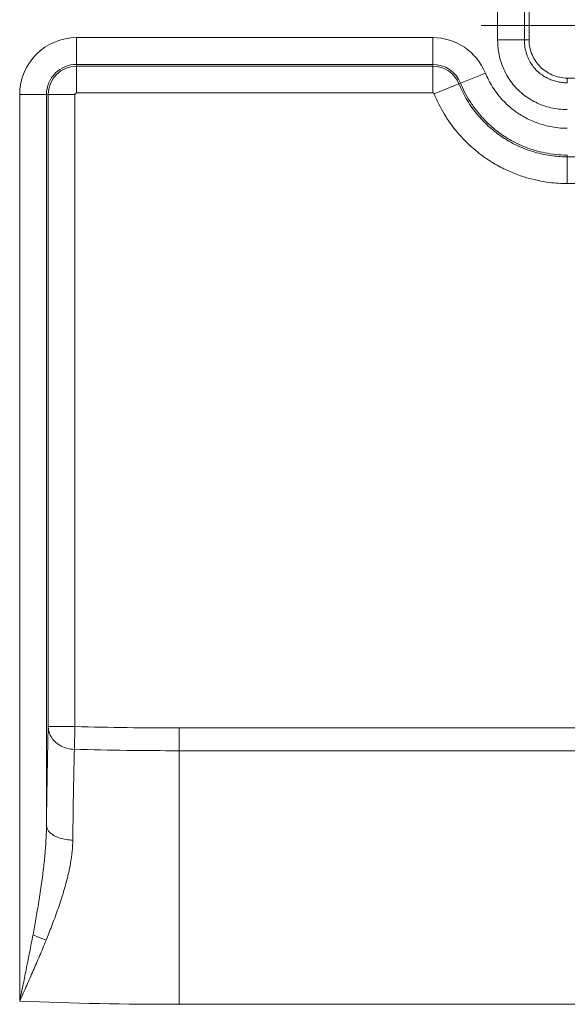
# Model space of a CAD drawing. Header units: inches. Extents: x 0 to 110, y 2 to 70.
# Tile 113 of 129: x 87.991 to 88.707, y 39.802 to 41.089. Entities that reach past the tile are written whole.
import ezdxf

# ---------------------------------------------------------------- set-up
doc = ezdxf.new("R2010")
doc.units = ezdxf.units.IN
doc.header["$LTSCALE"] = 3.25
doc.header["$MEASUREMENT"] = 0
doc.layers.add('Centerline (ANSI)', color=1, linetype='Continuous', lineweight=9, true_color=0xff0000)
doc.layers.add('Visible (ANSI)', color=7, linetype='Continuous', lineweight=18)
doc.layers.add('Visible Narrow (ANSI)', color=7, linetype='Continuous', lineweight=5)

msp = doc.modelspace()

# ---------------------------------------------------------------- linework, layer by layer
at = {"layer": 'Centerline (ANSI)', "linetype": 'Continuous'}
msp.add_line((89.7069, 41.0811), (88.5944, 41.0811), dxfattribs=at)
at = {"layer": 'Visible (ANSI)'}
for p, q in [((88.6572, 41.0995), (88.6572, 41.0626)), ((88.7072, 41.0126), (89.0072, 41.0126))]:
    msp.add_line(p, q, dxfattribs=at)
msp.add_open_spline([(88.6572, 41.0626), (88.6572, 41.0591), (88.6576, 41.0557), (88.6591, 41.0489), (88.6602, 41.0455), (88.6641, 41.0368), (88.6675, 41.0316), (88.6762, 41.0229), (88.6814, 41.0195), (88.6902, 41.0156), (88.6935, 41.0145), (88.7003, 41.013), (88.7037, 41.0126), (88.7072, 41.0126)], degree=3, knots=[0.000001, 0.000001, 0.000001, 0.000001, 0.0264935, 0.0264935, 0.0529973, 0.0529973, 0.0996661, 0.0996661, 0.1463348, 0.1463348, 0.1728385, 0.1728385, 0.1993307, 0.1993307, 0.1993307, 0.1993307], dxfattribs=at)
at = {"layer": 'Visible Narrow (ANSI)'}
for p, q in [((88.6161, 41.0626), (88.6161, 41.0995)), ((88.6511, 41.0626), (88.6511, 41.0995)), ((88.5312, 41.0655), (88.0657, 41.0655)), ((88.0657, 41.0655), (88.0657, 41.0305)), ((88.5312, 41.0655), (88.5312, 41.0305)), ((88.6511, 41.0626), (88.6161, 41.0626)), ((88.6572, 41.0626), (88.6511, 41.0626)), ((88.0657, 41.0305), (88.0657, 41.0282)), ((88.5312, 41.0305), (88.0657, 41.0305)), ((88.0657, 41.0282), (88.5312, 41.0282)), ((88.0657, 40.9932), (88.0657, 41.0282)), ((88.5312, 41.0282), (88.5312, 41.0305)), ((88.5312, 40.9932), (88.5312, 41.0282)), ((88.6002, 41.019), (88.5677, 41.0059)), ((88.7072, 41.0126), (88.7072, 41.0064)), ((88.5332, 40.9919), (88.5656, 41.005)), ((88.5656, 41.005), (88.5677, 41.0059)), ((87.9913, 40.9911), (87.9913, 39.8062)), ((87.9913, 40.9911), (88.0263, 40.9911)), ((88.0263, 40.9911), (88.0286, 40.9911)), ((88.0263, 40.9911), (88.0263, 40.0359)), ((88.0636, 40.9911), (88.0286, 40.9911)), ((88.0286, 40.1651), (88.0286, 40.9911)), ((88.0636, 40.1651), (88.0636, 40.9911)), ((88.0657, 40.9932), (88.5312, 40.9932)), ((88.7072, 40.9097), (88.7072, 40.912)), ((88.7072, 40.9097), (88.9172, 40.9097)), ((88.7072, 40.8747), (88.7072, 40.9097)), ((88.7072, 40.8747), (88.9172, 40.8747)), ((88.0636, 40.1651), (88.0286, 40.1651)), ((88.0628, 40.1354), (88.0636, 40.1651)), ((89.0628, 40.1633), (88.1996, 40.1633)), ((88.1996, 40.1633), (88.1996, 40.1335)), ((89.0628, 40.1335), (88.1996, 40.1335)), ((88.1996, 40.1335), (88.1996, 39.8022)), ((89.1351, 39.8022), (88.1996, 39.8022))]:
    msp.add_line(p, q, dxfattribs=at)
for centre, radius, start, end in [((88.0657, 40.9911), 0.0744, 90, 180), ((88.5312, 40.9911), 0.0744, 22.0688, 90), ((88.0657, 40.9911), 0.0394, 90, 180), ((88.0657, 40.9911), 0.0371, 90, 180), ((88.5312, 40.9911), 0.0394, 22.0688, 90), ((88.5312, 40.9911), 0.0371, 22.0686, 90), ((88.0657, 40.9911), 0.0021, 90, 180), ((88.5312, 40.9911), 0.0021, 22.0618, 90), ((88.1996, 45.2086), 5.0453, 268.4556, 270), ((88.1996, 45.2086), 5.075, 268.4556, 270), ((88.1996, 45.2086), 5.4064, 267.7922, 270)]:
    msp.add_arc(centre, radius, start, end, dxfattribs=at)
msp.add_ellipse((88.0261, 39.8932), major_axis=(0.0328, -0.0123), ratio=0.197019, start_param=4.228487, end_param=4.7789, dxfattribs=at)
for points in [[(88.7072, 40.9715), (88.7034, 40.9715), (88.696, 40.9719), (88.6857, 40.9737), (88.6756, 40.9766), (88.6658, 40.9807), (88.6563, 40.9861), (88.6472, 40.9929), (88.6388, 41.001), (88.6314, 41.0106), (88.6252, 41.0212), (88.6203, 41.0332), (88.617, 41.0468), (88.6161, 41.0572), (88.6161, 41.0626)], [(88.0263, 40.0359), (88.0266, 40.0621), (88.0273, 40.1098), (88.0281, 40.1483), (88.0286, 40.1651)], [(88.0608, 40.0167), (88.061, 40.0404), (88.0616, 40.0846), (88.0624, 40.1202), (88.0628, 40.1354)]]:
    msp.add_open_spline(points, degree=3, dxfattribs=at)
for points, knots in [([(88.7072, 41.0064), (88.7048, 41.0065), (88.7024, 41.0066), (88.7001, 41.0069), (88.6978, 41.0072), (88.6957, 41.0076), (88.6936, 41.0081), (88.6915, 41.0086), (88.6894, 41.0092), (88.6874, 41.0099), (88.6853, 41.0106), (88.6833, 41.0115), (88.6814, 41.0124), (88.6794, 41.0134), (88.6775, 41.0145), (88.6756, 41.0157), (88.6737, 41.0169), (88.6719, 41.0182), (88.6701, 41.0197), (88.6691, 41.0206), (88.6681, 41.0215), (88.6671, 41.0225), (88.6664, 41.0232), (88.6657, 41.0239), (88.6651, 41.0246), (88.6635, 41.0264), (88.662, 41.0283), (88.6607, 41.0304), (88.6593, 41.0324), (88.6581, 41.0345), (88.657, 41.0369), (88.6559, 41.0392), (88.6549, 41.0416), (88.654, 41.0442), (88.6532, 41.0469), (88.6524, 41.0497), (88.6519, 41.0528), (88.6514, 41.0558), (88.6511, 41.0591), (88.6511, 41.0626)], [0, 0, 0, 0, 0.083333, 0.083333, 0.083333, 0.166667, 0.166667, 0.166667, 0.25, 0.25, 0.25, 0.333333, 0.333333, 0.333333, 0.416667, 0.416667, 0.416667, 0.5, 0.5, 0.5, 0.548853, 0.548853, 0.548853, 0.583333, 0.583333, 0.583333, 0.666667, 0.666667, 0.666667, 0.75, 0.75, 0.75, 0.833333, 0.833333, 0.833333, 0.916667, 0.916667, 0.916667, 1, 1, 1, 1]), ([(88.7072, 40.947), (88.6993, 40.947), (88.6918, 40.9478), (88.6848, 40.9492), (88.6779, 40.9506), (88.6714, 40.9526), (88.6654, 40.9549), (88.6595, 40.9571), (88.6541, 40.9598), (88.6492, 40.9626), (88.6443, 40.9655), (88.6398, 40.9686), (88.6358, 40.9717), (88.6318, 40.9749), (88.6282, 40.9782), (88.625, 40.9814), (88.6218, 40.9847), (88.6189, 40.988), (88.6163, 40.9912), (88.6138, 40.9945), (88.6115, 40.9977), (88.6095, 41.0008), (88.6075, 41.004), (88.6058, 41.0071), (88.6042, 41.0101), (88.6027, 41.0131), (88.6014, 41.0161), (88.6002, 41.019)], [0, 0, 0, 0, 0.111111, 0.111111, 0.111111, 0.222222, 0.222222, 0.222222, 0.333333, 0.333333, 0.333333, 0.444444, 0.444444, 0.444444, 0.555556, 0.555556, 0.555556, 0.666667, 0.666667, 0.666667, 0.777778, 0.777778, 0.777778, 0.888889, 0.888889, 0.888889, 1, 1, 1, 1]), ([(88.5656, 41.005), (88.5686, 40.9977), (88.5721, 40.9906), (88.5763, 40.9837), (88.5804, 40.9768), (88.5853, 40.97), (88.5904, 40.964), (88.5955, 40.958), (88.6007, 40.9528), (88.6059, 40.9482), (88.6111, 40.9436), (88.6161, 40.9397), (88.6212, 40.9362), (88.6262, 40.9328), (88.6312, 40.9298), (88.6361, 40.9273), (88.641, 40.9247), (88.6458, 40.9225), (88.6504, 40.9207), (88.6551, 40.9188), (88.6596, 40.9173), (88.6639, 40.916), (88.6682, 40.9147), (88.6724, 40.9137), (88.6763, 40.9129), (88.6803, 40.9121), (88.6841, 40.9115), (88.6877, 40.911), (88.6913, 40.9105), (88.6947, 40.9102), (88.698, 40.91), (88.7012, 40.9098), (88.7043, 40.9097), (88.7072, 40.9097)], [0.0000004, 0.0000004, 0.0000004, 0.0000004, 0.0909091, 0.0909091, 0.0909091, 0.1818182, 0.1818182, 0.1818182, 0.2727273, 0.2727273, 0.2727273, 0.3636364, 0.3636364, 0.3636364, 0.4545455, 0.4545455, 0.4545455, 0.5454545, 0.5454545, 0.5454545, 0.6363636, 0.6363636, 0.6363636, 0.7272727, 0.7272727, 0.7272727, 0.8181818, 0.8181818, 0.8181818, 0.9090909, 0.9090909, 0.9090909, 1, 1, 1, 1]), ([(88.7072, 40.912), (88.6969, 40.912), (88.6871, 40.9131), (88.678, 40.9149), (88.6689, 40.9167), (88.6606, 40.9192), (88.6528, 40.9222), (88.6451, 40.9252), (88.638, 40.9286), (88.6316, 40.9324), (88.6252, 40.9361), (88.6194, 40.9401), (88.6142, 40.9442), (88.6089, 40.9484), (88.6043, 40.9526), (88.6001, 40.9568), (88.5959, 40.9611), (88.5922, 40.9653), (88.5888, 40.9696), (88.5855, 40.9738), (88.5826, 40.978), (88.58, 40.9821), (88.5774, 40.9862), (88.5751, 40.9903), (88.573, 40.9943), (88.571, 40.9982), (88.5693, 41.0021), (88.5677, 41.0059)], [0, 0, 0, 0, 0.1111111, 0.1111111, 0.1111111, 0.2222222, 0.2222222, 0.2222222, 0.3333333, 0.3333333, 0.3333333, 0.4444444, 0.4444444, 0.4444444, 0.5555556, 0.5555556, 0.5555556, 0.6666667, 0.6666667, 0.6666667, 0.7777778, 0.7777778, 0.7777778, 0.8888889, 0.8888889, 0.8888889, 1, 1, 1, 1]), ([(88.5332, 40.9919), (88.5369, 40.9828), (88.5454, 40.9655), (88.5634, 40.9405), (88.5828, 40.9212), (88.6015, 40.9068), (88.62, 40.8958), (88.6377, 40.8878), (88.6542, 40.8821), (88.6694, 40.8784), (88.6834, 40.8761), (88.696, 40.8749), (88.7036, 40.8747), (88.7072, 40.8747)], [0.0000008, 0.0000008, 0.0000008, 0.0000008, 0.0909091, 0.1818182, 0.2727273, 0.3636364, 0.4545455, 0.5454545, 0.6363636, 0.7272727, 0.8181818, 0.9090909, 1, 1, 1, 1]), ([(88.0286, 40.1651), (88.0286, 40.16), (88.0303, 40.1549), (88.0332, 40.1505), (88.0362, 40.146), (88.0406, 40.1423), (88.0457, 40.1396), (88.0509, 40.137), (88.0568, 40.1355), (88.0628, 40.1354)], [0, 0, 0, 0, 0.3333333, 0.3333333, 0.3333333, 0.6666667, 0.6666667, 0.6666667, 0.9999996, 0.9999996, 0.9999996, 0.9999996]), ([(88.0263, 40.0359), (88.0263, 40.0309), (88.0261, 40.0255), (88.0258, 40.0199), (88.0256, 40.0143), (88.0252, 40.0084), (88.0247, 40.0022), (88.0241, 39.9959), (88.0235, 39.9892), (88.0227, 39.9822), (88.0219, 39.9751), (88.0209, 39.9676), (88.0198, 39.9599), (88.0187, 39.9522), (88.0175, 39.9443), (88.0163, 39.9364), (88.015, 39.9286), (88.0137, 39.9209), (88.0124, 39.9137), (88.0111, 39.9064), (88.0099, 39.8997), (88.0087, 39.8932)], [0, 0, 0, 0, 0.142857, 0.142857, 0.142857, 0.285714, 0.285714, 0.285714, 0.428571, 0.428571, 0.428571, 0.571429, 0.571429, 0.571429, 0.714286, 0.714286, 0.714286, 0.857143, 0.857143, 0.857143, 1, 1, 1, 1]), ([(88.0608, 40.0167), (88.0548, 40.0168), (88.0488, 40.0178), (88.0436, 40.0195), (88.0385, 40.0212), (88.0341, 40.0236), (88.0311, 40.0265), (88.028, 40.0293), (88.0264, 40.0326), (88.0263, 40.0359)], [0, 0, 0, 0, 0.3333333, 0.3333333, 0.3333333, 0.6666667, 0.6666667, 0.6666667, 1, 1, 1, 1]), ([(88.0608, 40.0167), (88.0607, 40.0121), (88.0604, 40.0073), (88.0599, 40.0022), (88.0594, 39.997), (88.0586, 39.9916), (88.0576, 39.9859), (88.0566, 39.9801), (88.0553, 39.974), (88.0537, 39.9675), (88.0521, 39.961), (88.0501, 39.9541), (88.048, 39.9471), (88.0458, 39.94), (88.0434, 39.9328), (88.0409, 39.9256), (88.0384, 39.9184), (88.0358, 39.9114), (88.0332, 39.9047), (88.0307, 39.8981), (88.0282, 39.8919), (88.0258, 39.886)], [0, 0, 0, 0, 0.142857, 0.142857, 0.142857, 0.285714, 0.285714, 0.285714, 0.428571, 0.428571, 0.428571, 0.571429, 0.571429, 0.571429, 0.714286, 0.714286, 0.714286, 0.857143, 0.857143, 0.857143, 1, 1, 1, 1]), ([(88.0087, 39.8932), (88.0072, 39.8855), (88.0058, 39.878), (88.0044, 39.8708), (88.003, 39.8636), (88.0016, 39.8568), (88.0002, 39.8499), (87.9988, 39.843), (87.9974, 39.8361), (87.996, 39.8289), (87.9945, 39.8217), (87.9929, 39.8141), (87.9913, 39.8062)], [0.0000004, 0.0000004, 0.0000004, 0.0000004, 0.25, 0.25, 0.25, 0.5, 0.5, 0.5, 0.75, 0.75, 0.75, 1, 1, 1, 1]), ([(88.0258, 39.886), (88.023, 39.8789), (88.0201, 39.872), (88.0173, 39.8654), (88.0145, 39.8588), (88.0118, 39.8526), (88.009, 39.8463), (88.0063, 39.84), (88.0035, 39.8336), (88.0005, 39.827), (87.9976, 39.8204), (87.9945, 39.8134), (87.9913, 39.8062)], [0.0000004, 0.0000004, 0.0000004, 0.0000004, 0.25, 0.25, 0.25, 0.5, 0.5, 0.5, 0.75, 0.75, 0.75, 1, 1, 1, 1])]:
    msp.add_open_spline(points, degree=3, knots=knots, dxfattribs=at)

doc.saveas('drawing.dxf')
